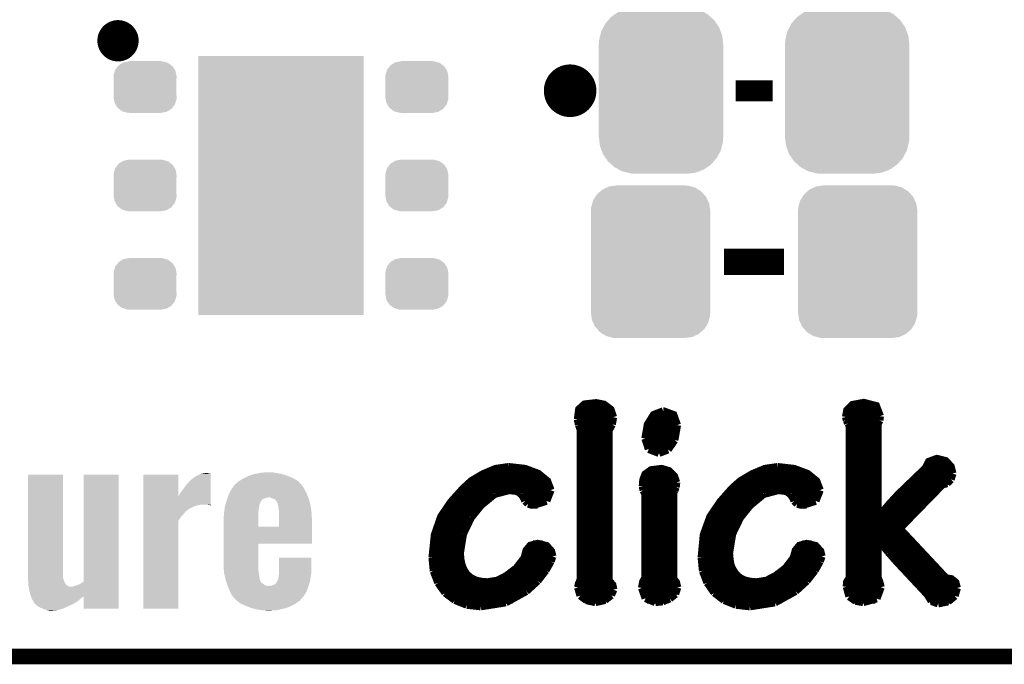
# Model space of a CAD drawing. Extents: x -0.05 to 0.95, y -0.15 to 0.98.
# Tile 5 of 30: x 0.35 to 0.73, y -0.15 to 0.09. Entities that reach past the tile are written whole.
import ezdxf

# ---------------------------------------------------------------- set-up
doc = ezdxf.new("R2010")
doc.units = 0
doc.layers.get('0').update_dxf_attribs({"linetype": 'CONTINUOUS'})
for name, color, linetype in [('GESTURE_CLICK_V102_GKO', 5, 'CONTINUOUS'), ('GESTURE_CLICK_V102_GTO', 14, 'CONTINUOUS'), ('GESTURE_CLICK_V102_GTS', 12, 'CONTINUOUS')]:
    doc.layers.add(name, color=color, linetype=linetype)

# ---------------------------------------------------------------- blocks, each defined once
blk = doc.blocks.new('CUSTOM_56')
for points in [[(-0.02042, 0.02561), (-0.01917, 0.02672), (0.02029, 0.02561), (0.01931, 0.02672)], [(-0.01917, 0.02672), (-0.01834, 0.02744), (0.01931, 0.02672), (0.01816, 0.02744)], [(-0.01834, 0.02744), (-0.01674, 0.02818), (0.01816, 0.02744), (0.01697, 0.02818)], [(-0.01674, 0.02818), (-0.01584, 0.0286), (0.01697, 0.02818), (0.01547, 0.0286)], [(-0.01584, 0.0286), (-0.01362, 0.02892), (0.01547, 0.0286), (0.01431, 0.02892)], [(-0.01362, 0.02892), (-0.0131, 0.029), (0.01431, 0.02892), (0.0131, 0.029)], [(-0.0222, 0.02214), (-0.02188, 0.02327), (0.0223, 0.02214), (0.02178, 0.02327)], [(-0.02188, 0.02327), (-0.02103, 0.02464), (0.02178, 0.02327), (0.02114, 0.02464)], [(-0.02103, 0.02464), (-0.02042, 0.02561), (0.02114, 0.02464), (0.02029, 0.02561)], [(-0.0227, 0.0194), (-0.02262, 0.02061), (0.0227, 0.0194), (0.02252, 0.02061)], [(-0.0227, -0.0194), (-0.0227, 0.0194), (0.0227, -0.0194), (0.0227, 0.0194)], [(-0.02262, 0.02061), (-0.0222, 0.02214), (0.02252, 0.02061), (0.0223, 0.02214)], [(-0.02252, -0.02061), (-0.0227, -0.0194), (0.02262, -0.02061), (0.0227, -0.0194)], [(-0.0223, -0.02214), (-0.02252, -0.02061), (0.0222, -0.02214), (0.02262, -0.02061)], [(-0.02178, -0.02327), (-0.0223, -0.02214), (0.02188, -0.02327), (0.0222, -0.02214)], [(-0.02114, -0.02464), (-0.02178, -0.02327), (0.02103, -0.02464), (0.02188, -0.02327)], [(-0.02029, -0.02561), (-0.02114, -0.02464), (0.02042, -0.02561), (0.02103, -0.02464)], [(-0.01931, -0.02672), (-0.02029, -0.02561), (0.01917, -0.02672), (0.02042, -0.02561)], [(-0.01816, -0.02744), (-0.01931, -0.02672), (0.01834, -0.02744), (0.01917, -0.02672)], [(-0.01697, -0.02818), (-0.01816, -0.02744), (0.01674, -0.02818), (0.01834, -0.02744)], [(-0.01547, -0.0286), (-0.01697, -0.02818), (0.01584, -0.0286), (0.01674, -0.02818)], [(-0.01431, -0.02892), (-0.01547, -0.0286), (0.01362, -0.02892), (0.01584, -0.0286)], [(-0.0131, -0.029), (-0.01431, -0.02892), (0.0131, -0.029), (0.01362, -0.02892)]]:
    blk.add_solid(points)
blk = doc.blocks.new('CUSTOM_58')
for points in [[(-0.01135, 0.00659), (-0.01036, 0.00787), (0.01126, 0.00659), (0.01047, 0.00787)], [(-0.01036, 0.00787), (-0.01003, 0.0083), (0.01047, 0.00787), (0.0099, 0.0083)], [(-0.01003, 0.0083), (-0.00858, 0.00917), (0.0099, 0.0083), (0.00874, 0.00917)], [(-0.00858, 0.00917), (-0.00818, 0.00942), (0.00874, 0.00917), (0.00789, 0.00942)], [(-0.00818, 0.00942), (-0.0062, 0.00977), (0.00789, 0.00942), (0.00666, 0.00977)], [(-0.0062, 0.00977), (-0.00605, 0.0098), (0.00666, 0.00977), (0.00605, 0.0098)], [(-0.00605, 0.0098), (-0.00605, 0.00985), (0.00605, 0.0098), (0.00605, 0.00985)], [(-0.012, 0.0039), (-0.01197, 0.00451), (0.012, 0.0039), (0.01189, 0.00451)], [(-0.01195, 0.00313), (-0.012, 0.0039), (0.01195, 0.00313), (0.012, 0.0039)], [(-0.01197, 0.00451), (-0.01152, 0.00603), (0.01189, 0.00451), (0.0116, 0.00603)], [(-0.01152, 0.00603), (-0.01135, 0.00659), (0.0116, 0.00603), (0.01126, 0.00659)], [(-0.01195, -0.00313), (-0.01195, 0.00313), (0.01195, -0.00313), (0.01195, 0.00313)], [(-0.012, -0.0039), (-0.01195, -0.00313), (0.012, -0.0039), (0.01195, -0.00313)], [(-0.01189, -0.00451), (-0.012, -0.0039), (0.01197, -0.00451), (0.012, -0.0039)], [(-0.0116, -0.00603), (-0.01189, -0.00451), (0.01152, -0.00603), (0.01197, -0.00451)], [(-0.01126, -0.00659), (-0.0116, -0.00603), (0.01135, -0.00659), (0.01152, -0.00603)], [(-0.01047, -0.00787), (-0.01126, -0.00659), (0.01036, -0.00787), (0.01135, -0.00659)], [(-0.0099, -0.0083), (-0.01047, -0.00787), (0.01003, -0.0083), (0.01036, -0.00787)], [(-0.00874, -0.00917), (-0.0099, -0.0083), (0.00858, -0.00917), (0.01003, -0.0083)], [(-0.00789, -0.00942), (-0.00874, -0.00917), (0.00818, -0.00942), (0.00858, -0.00917)], [(-0.00666, -0.00977), (-0.00789, -0.00942), (0.0062, -0.00977), (0.00818, -0.00942)], [(-0.00605, -0.0098), (-0.00666, -0.00977), (0.00605, -0.0098), (0.0062, -0.00977)], [(-0.00605, -0.00985), (-0.00605, -0.0098), (0.00605, -0.00985), (0.00605, -0.0098)]]:
    blk.add_solid(points)
blk = doc.blocks.new('RECTANGLE_46')
blk.add_solid([(0.0315, 0.0492), (0.0315, -0.0492), (-0.0315, 0.0492), (-0.0315, -0.0492)])
blk = doc.blocks.new('CUSTOM_60')
for points in [[(-0.01625, 0.02996), (-0.01451, 0.03062), (0.01604, 0.02996), (0.01479, 0.03062)], [(-0.01451, 0.03062), (-0.01315, 0.03114), (0.01479, 0.03062), (0.01274, 0.03114)], [(-0.01315, 0.03114), (-0.01076, 0.03144), (0.01274, 0.03114), (0.01157, 0.03144)], [(-0.01076, 0.03144), (-0.00985, 0.03155), (0.01157, 0.03144), (0.00985, 0.03155)], [(-0.02119, 0.02558), (-0.02007, 0.02685), (0.02107, 0.02558), (0.0202, 0.02685)], [(-0.02007, 0.02685), (-0.01898, 0.02807), (0.0202, 0.02685), (0.01884, 0.02807)], [(-0.01898, 0.02807), (-0.01755, 0.02906), (0.01884, 0.02807), (0.01772, 0.02906)], [(-0.01755, 0.02906), (-0.01625, 0.02996), (0.01772, 0.02906), (0.01604, 0.02996)], [(-0.02315, 0.021), (-0.02274, 0.02264), (0.02325, 0.021), (0.02263, 0.02264)], [(-0.02274, 0.02264), (-0.02197, 0.02411), (0.02263, 0.02264), (0.02208, 0.02411)], [(-0.02197, 0.02411), (-0.02119, 0.02558), (0.02208, 0.02411), (0.02107, 0.02558)], [(-0.02365, 0.0177), (-0.02354, 0.01942), (0.02365, 0.0177), (0.02344, 0.01942)], [(-0.02354, 0.01942), (-0.02315, 0.021), (0.02344, 0.01942), (0.02325, 0.021)], [(-0.0237, -0.0177), (-0.0237, 0.0177), (0.0237, -0.0177), (0.0237, 0.0177)], [(-0.02344, -0.01942), (-0.02365, -0.0177), (0.02354, -0.01942), (0.02365, -0.0177)], [(-0.02325, -0.021), (-0.02344, -0.01942), (0.02315, -0.021), (0.02354, -0.01942)], [(-0.02263, -0.02264), (-0.02325, -0.021), (0.02274, -0.02264), (0.02315, -0.021)], [(-0.02208, -0.02411), (-0.02263, -0.02264), (0.02197, -0.02411), (0.02274, -0.02264)], [(-0.02107, -0.02558), (-0.02208, -0.02411), (0.02119, -0.02558), (0.02197, -0.02411)], [(-0.0202, -0.02685), (-0.02107, -0.02558), (0.02007, -0.02685), (0.02119, -0.02558)], [(-0.01884, -0.02807), (-0.0202, -0.02685), (0.01898, -0.02807), (0.02007, -0.02685)], [(-0.01772, -0.02906), (-0.01884, -0.02807), (0.01755, -0.02906), (0.01898, -0.02807)], [(-0.01604, -0.02996), (-0.01772, -0.02906), (0.01625, -0.02996), (0.01755, -0.02906)], [(-0.01479, -0.03062), (-0.01604, -0.02996), (0.01451, -0.03062), (0.01625, -0.02996)], [(-0.01274, -0.03114), (-0.01479, -0.03062), (0.01315, -0.03114), (0.01451, -0.03062)], [(-0.01157, -0.03144), (-0.01274, -0.03114), (0.01076, -0.03144), (0.01315, -0.03114)], [(-0.00985, -0.03155), (-0.01157, -0.03144), (0.00985, -0.03155), (0.01076, -0.03144)]]:
    blk.add_solid(points)

msp = doc.modelspace()

# ---------------------------------------------------------------- linework, layer by layer
at = {"layer": 'GESTURE_CLICK_V102_GKO', "const_width": 0.006}
msp.add_lwpolyline([(-0.05, -0.15), (0.85, -0.15)], dxfattribs=at)
at = {"layer": 'GESTURE_CLICK_V102_GTO'}
for points, const_width in [([(0.3841, 0.084, 1), (0.3919, 0.084, 1)], 0.0079), ([(0.555, 0.065, 1), (0.565, 0.065, 1)], 0.01)]:
    msp.add_lwpolyline(points, format="xyb", close=True, dxfattribs=dict(at, const_width=const_width))
for points, const_width in [([(0.623, 0.065), (0.637, 0.065)], 0.008), ([(0.6186, 0), (0.6414, 0)], 0.01), ([(0.5629, -0.0599), (0.5634, -0.0561), (0.5655, -0.0542), (0.5699, -0.0537), (0.5729, -0.0543), (0.5754, -0.0562), (0.5764, -0.0591)], 0.003), ([(0.6649, -0.059), (0.6654, -0.0564), (0.6674, -0.0544), (0.6717, -0.0536), (0.6764, -0.0548), (0.6779, -0.0587)], 0.003), ([(0.5633, -0.0564), (0.5756, -0.0564)], 0.003), ([(0.5886, -0.0672), (0.5895, -0.0619), (0.5918, -0.0582), (0.5954, -0.0568)], 0.003), ([(0.5954, -0.0568), (0.5955, -0.0568), (0.5993, -0.0582), (0.6007, -0.0621)], 0.003), ([(0.6654, -0.0564), (0.6775, -0.0564)], 0.003), ([(0.5629, -0.0594), (0.5764, -0.0594)], 0.003), ([(0.5629, -0.0599), (0.5633, -0.062)], 0.003), ([(0.5759, -0.0618), (0.5764, -0.0591)], 0.003), ([(0.5907, -0.0594), (0.6002, -0.0594)], 0.003), ([(0.6649, -0.059), (0.6652, -0.0602)], 0.003), ([(0.665, -0.0594), (0.6778, -0.0594)], 0.003), ([(0.6652, -0.0602), (0.6657, -0.0614)], 0.003), ([(0.6657, -0.0614), (0.6663, -0.0622)], 0.003), ([(0.677, -0.0617), (0.6777, -0.0603)], 0.003), ([(0.6777, -0.0603), (0.6779, -0.0587)], 0.003), ([(0.5633, -0.062), (0.564, -0.0638)], 0.003), ([(0.5634, -0.0624), (0.5757, -0.0624)], 0.003), ([(0.564, -0.1208), (0.564, -0.0638)], 0.003), ([(0.5747, -0.0641), (0.5759, -0.0618)], 0.003), ([(0.5747, -0.1212), (0.5747, -0.0641)], 0.003), ([(0.5893, -0.0624), (0.6007, -0.0624)], 0.003), ([(0.5997, -0.0678), (0.6007, -0.0621)], 0.003), ([(0.6652, -0.1235), (0.6653, -0.1218), (0.6663, -0.1201), (0.6663, -0.0622)], 0.003), ([(0.6663, -0.0624), (0.677, -0.0624)], 0.003), ([(0.677, -0.0971), (0.677, -0.0617)], 0.003), ([(0.564, -0.0654), (0.5747, -0.0654)], 0.003), ([(0.564, -0.0684), (0.5747, -0.0684)], 0.003), ([(0.5886, -0.0672), (0.5899, -0.0712)], 0.003), ([(0.5887, -0.0654), (0.6004, -0.0654)], 0.003), ([(0.5887, -0.0684), (0.5994, -0.0684)], 0.003), ([(0.5972, -0.0714), (0.5997, -0.0678)], 0.003), ([(0.6663, -0.0654), (0.677, -0.0654)], 0.003), ([(0.6663, -0.0684), (0.677, -0.0684)], 0.003), ([(0.564, -0.0714), (0.5747, -0.0714)], 0.003), ([(0.5899, -0.0712), (0.5938, -0.0727)], 0.003), ([(0.5901, -0.0714), (0.5972, -0.0714)], 0.003), ([(0.5938, -0.0727), (0.5972, -0.0714)], 0.003), ([(0.6663, -0.0714), (0.677, -0.0714)], 0.003), ([(0.564, -0.0744), (0.5747, -0.0744)], 0.003), ([(0.6663, -0.0744), (0.677, -0.0744)], 0.003), ([(0.677, -0.0971), (0.6772, -0.0972), (0.6814, -0.0922), (0.6847, -0.0886), (0.6952, -0.0785), (0.6965, -0.076), (0.6995, -0.0749), (0.7028, -0.0757), (0.7048, -0.0778), (0.7055, -0.0805)], 0.003), ([(0.5076, -0.1124), (0.5085, -0.1038), (0.5109, -0.0969), (0.5147, -0.0913), (0.5194, -0.0861), (0.5225, -0.0833), (0.5269, -0.0807), (0.5317, -0.0787), (0.5365, -0.078)], 0.003), ([(0.5365, -0.078), (0.5367, -0.078), (0.5429, -0.0787), (0.5479, -0.0806), (0.5513, -0.0834), (0.5526, -0.0868)], 0.003), ([(0.564, -0.0774), (0.5747, -0.0774)], 0.003), ([(0.5876, -0.0853), (0.5878, -0.0829), (0.5886, -0.0808), (0.5908, -0.0792), (0.5948, -0.0787), (0.5975, -0.0795), (0.5996, -0.0815), (0.6004, -0.0839)], 0.003), ([(0.61, -0.1124), (0.6108, -0.1038), (0.6133, -0.0969), (0.6171, -0.0913), (0.6217, -0.0861), (0.6249, -0.0833), (0.6293, -0.0807), (0.6341, -0.0787), (0.6389, -0.078)], 0.003), ([(0.6389, -0.078), (0.639, -0.078), (0.6452, -0.0787), (0.6503, -0.0806), (0.6537, -0.0834), (0.655, -0.0868)], 0.003), ([(0.6663, -0.0774), (0.677, -0.0774)], 0.003), ([(0.6954, -0.0774), (0.7046, -0.0774)], 0.003), ([(0.5224, -0.0834), (0.5513, -0.0834)], 0.003), ([(0.5274, -0.0804), (0.5476, -0.0804)], 0.003), ([(0.564, -0.0804), (0.5747, -0.0804)], 0.003), ([(0.564, -0.0834), (0.5747, -0.0834)], 0.003), ([(0.5877, -0.0834), (0.6004, -0.0834)], 0.003), ([(0.5889, -0.0804), (0.5986, -0.0804)], 0.003), ([(0.6004, -0.084), (0.6004, -0.0839)], 0.003), ([(0.6248, -0.0834), (0.6537, -0.0834)], 0.003), ([(0.6298, -0.0804), (0.65, -0.0804)], 0.003), ([(0.6663, -0.0804), (0.677, -0.0804)], 0.003), ([(0.6663, -0.0834), (0.677, -0.0834)], 0.003), ([(0.6901, -0.0834), (0.7044, -0.0834)], 0.003), ([(0.6932, -0.0804), (0.7055, -0.0804)], 0.003), ([(0.7034, -0.0842), (0.7048, -0.0827)], 0.003), ([(0.7048, -0.0827), (0.7055, -0.0805)], 0.003), ([(0.5191, -0.0864), (0.5526, -0.0864)], 0.003), ([(0.5312, -0.0883), (0.5369, -0.0868)], 0.003), ([(0.5369, -0.0868), (0.5399, -0.0872)], 0.003), ([(0.5399, -0.0872), (0.5414, -0.0883)], 0.003), ([(0.551, -0.0909), (0.5526, -0.0868)], 0.003), ([(0.564, -0.0864), (0.5747, -0.0864)], 0.003), ([(0.5876, -0.0853), (0.5879, -0.0869)], 0.003), ([(0.5877, -0.0864), (0.6, -0.0864)], 0.003), ([(0.5879, -0.0869), (0.5886, -0.0883)], 0.003), ([(0.5993, -0.0878), (0.5997, -0.087)], 0.003), ([(0.5997, -0.087), (0.6002, -0.0857)], 0.003), ([(0.6002, -0.0857), (0.6004, -0.084)], 0.003), ([(0.6215, -0.0864), (0.6549, -0.0864)], 0.003), ([(0.6336, -0.0883), (0.6393, -0.0868)], 0.003), ([(0.6393, -0.0868), (0.6423, -0.0872)], 0.003), ([(0.6423, -0.0872), (0.6438, -0.0883)], 0.003), ([(0.6534, -0.0909), (0.655, -0.0868)], 0.003), ([(0.6663, -0.0864), (0.677, -0.0864)], 0.003), ([(0.6853, -0.1014), (0.7016, -0.0847)], 0.003), ([(0.687, -0.0864), (0.6999, -0.0864)], 0.003), ([(0.7016, -0.0847), (0.7034, -0.0842)], 0.003), ([(0.5163, -0.0894), (0.5295, -0.0894)], 0.003), ([(0.5261, -0.0925), (0.5312, -0.0883)], 0.003), ([(0.5414, -0.0883), (0.5423, -0.0895)], 0.003), ([(0.5422, -0.0894), (0.552, -0.0894)], 0.003), ([(0.5423, -0.0895), (0.5429, -0.0909)], 0.003), ([(0.5429, -0.0909), (0.544, -0.092)], 0.003), ([(0.5459, -0.0925), (0.551, -0.0909)], 0.003), ([(0.564, -0.0894), (0.5747, -0.0894)], 0.003), ([(0.5873, -0.124), (0.5878, -0.1215), (0.5886, -0.1201), (0.5886, -0.0883)], 0.003), ([(0.5886, -0.0894), (0.5993, -0.0894)], 0.003), ([(0.5993, -0.1206), (0.5993, -0.0878)], 0.003), ([(0.6187, -0.0894), (0.6319, -0.0894)], 0.003), ([(0.6285, -0.0925), (0.6336, -0.0883)], 0.003), ([(0.6438, -0.0883), (0.6447, -0.0895)], 0.003), ([(0.6446, -0.0894), (0.6544, -0.0894)], 0.003), ([(0.6447, -0.0895), (0.6453, -0.0909)], 0.003), ([(0.6453, -0.0909), (0.6464, -0.092)], 0.003), ([(0.6483, -0.0925), (0.6534, -0.0909)], 0.003), ([(0.6663, -0.0894), (0.677, -0.0894)], 0.003), ([(0.684, -0.0894), (0.697, -0.0894)], 0.003), ([(0.5138, -0.0924), (0.5262, -0.0924)], 0.003), ([(0.5223, -0.0972), (0.5261, -0.0925)], 0.003), ([(0.544, -0.092), (0.5459, -0.0925)], 0.003), ([(0.5448, -0.0924), (0.5476, -0.0924)], 0.003), ([(0.564, -0.0924), (0.5747, -0.0924)], 0.003), ([(0.5886, -0.0924), (0.5993, -0.0924)], 0.003), ([(0.6162, -0.0924), (0.6286, -0.0924)], 0.003), ([(0.6247, -0.0972), (0.6285, -0.0925)], 0.003), ([(0.6464, -0.092), (0.6483, -0.0925)], 0.003), ([(0.6472, -0.0924), (0.65, -0.0924)], 0.003), ([(0.6663, -0.0924), (0.677, -0.0924)], 0.003), ([(0.6813, -0.0924), (0.6941, -0.0924)], 0.003), ([(0.5102, -0.0984), (0.5216, -0.0984)], 0.003), ([(0.5118, -0.0954), (0.5236, -0.0954)], 0.003), ([(0.5193, -0.1034), (0.5223, -0.0972)], 0.003), ([(0.564, -0.0954), (0.5747, -0.0954)], 0.003), ([(0.564, -0.0984), (0.5747, -0.0984)], 0.003), ([(0.5886, -0.0954), (0.5993, -0.0954)], 0.003), ([(0.5886, -0.0984), (0.5993, -0.0984)], 0.003), ([(0.6126, -0.0984), (0.624, -0.0984)], 0.003), ([(0.6142, -0.0954), (0.626, -0.0954)], 0.003), ([(0.6217, -0.1034), (0.6247, -0.0972)], 0.003), ([(0.6663, -0.0954), (0.677, -0.0954)], 0.003), ([(0.6663, -0.0984), (0.6882, -0.0984)], 0.003), ([(0.6787, -0.0954), (0.6912, -0.0954)], 0.003), ([(0.5091, -0.1014), (0.5201, -0.1014)], 0.003), ([(0.564, -0.1014), (0.5747, -0.1014)], 0.003), ([(0.5886, -0.1014), (0.5993, -0.1014)], 0.003), ([(0.6115, -0.1014), (0.6225, -0.1014)], 0.003), ([(0.6663, -0.1014), (0.6853, -0.1014)], 0.003), ([(0.6853, -0.1014), (0.703, -0.1203), (0.705, -0.1206), (0.7066, -0.1219), (0.7072, -0.124)], 0.003), ([(0.5083, -0.1044), (0.519, -0.1044)], 0.003), ([(0.5181, -0.1107), (0.5193, -0.1034)], 0.003), ([(0.564, -0.1044), (0.5747, -0.1044)], 0.003), ([(0.5886, -0.1044), (0.5993, -0.1044)], 0.003), ([(0.6107, -0.1044), (0.6214, -0.1044)], 0.003), ([(0.6205, -0.1107), (0.6217, -0.1034)], 0.003), ([(0.6663, -0.1044), (0.6881, -0.1044)], 0.003), ([(0.677, -0.1057), (0.6772, -0.1056)], 0.003), ([(0.677, -0.1199), (0.677, -0.1057)], 0.003), ([(0.6772, -0.1056), (0.6812, -0.1105)], 0.003), ([(0.5078, -0.1074), (0.5183, -0.1074)], 0.003), ([(0.5181, -0.1107), (0.5183, -0.1132), (0.5188, -0.1154), (0.5196, -0.1173), (0.5207, -0.1189), (0.5222, -0.1202), (0.524, -0.1211), (0.5261, -0.1216), (0.5285, -0.1218), (0.5323, -0.1212), (0.5358, -0.1194), (0.5396, -0.1165), (0.5426, -0.1126), (0.5434, -0.1097), (0.5449, -0.1079), (0.5476, -0.1072), (0.551, -0.108), (0.5528, -0.11), (0.5533, -0.112)], 0.003), ([(0.5459, -0.1074), (0.5495, -0.1074)], 0.003), ([(0.564, -0.1074), (0.5747, -0.1074)], 0.003), ([(0.5886, -0.1074), (0.5993, -0.1074)], 0.003), ([(0.6102, -0.1074), (0.6207, -0.1074)], 0.003), ([(0.6205, -0.1107), (0.6207, -0.1132), (0.6211, -0.1154), (0.622, -0.1173), (0.6231, -0.1189), (0.6246, -0.1202), (0.6264, -0.1211), (0.6285, -0.1216), (0.6309, -0.1218), (0.6347, -0.1212), (0.6382, -0.1194), (0.642, -0.1165), (0.645, -0.1126), (0.6458, -0.1097), (0.6473, -0.1079), (0.65, -0.1072), (0.6534, -0.108), (0.6552, -0.11), (0.6557, -0.112)], 0.003), ([(0.6483, -0.1074), (0.6519, -0.1074)], 0.003), ([(0.6663, -0.1074), (0.677, -0.1074)], 0.003), ([(0.6786, -0.1074), (0.6909, -0.1074)], 0.003), ([(0.5076, -0.1104), (0.5181, -0.1104)], 0.003), ([(0.5076, -0.1124), (0.5081, -0.1176)], 0.003), ([(0.5076, -0.1134), (0.5183, -0.1134)], 0.003), ([(0.5421, -0.1134), (0.5528, -0.1134)], 0.003), ([(0.5432, -0.1104), (0.5529, -0.1104)], 0.003), ([(0.5526, -0.1139), (0.5533, -0.112)], 0.003), ([(0.564, -0.1104), (0.5747, -0.1104)], 0.003), ([(0.564, -0.1134), (0.5747, -0.1134)], 0.003), ([(0.5886, -0.1104), (0.5993, -0.1104)], 0.003), ([(0.5886, -0.1134), (0.5993, -0.1134)], 0.003), ([(0.61, -0.1104), (0.6205, -0.1104)], 0.003), ([(0.61, -0.1124), (0.6105, -0.1176)], 0.003), ([(0.61, -0.1134), (0.6207, -0.1134)], 0.003), ([(0.6445, -0.1134), (0.6552, -0.1134)], 0.003), ([(0.6456, -0.1104), (0.6553, -0.1104)], 0.003), ([(0.655, -0.1139), (0.6557, -0.112)], 0.003), ([(0.6663, -0.1104), (0.677, -0.1104)], 0.003), ([(0.6663, -0.1134), (0.677, -0.1134)], 0.003), ([(0.6811, -0.1104), (0.6937, -0.1104)], 0.003), ([(0.6812, -0.1105), (0.6842, -0.1139)], 0.003), ([(0.6837, -0.1134), (0.6965, -0.1134)], 0.003), ([(0.5079, -0.1164), (0.5191, -0.1164)], 0.003), ([(0.5081, -0.1176), (0.5098, -0.122)], 0.003), ([(0.5397, -0.1164), (0.5513, -0.1164)], 0.003), ([(0.5476, -0.1213), (0.5507, -0.1173)], 0.003), ([(0.5507, -0.1173), (0.5526, -0.1139)], 0.003), ([(0.564, -0.1164), (0.5747, -0.1164)], 0.003), ([(0.5886, -0.1164), (0.5993, -0.1164)], 0.003), ([(0.6103, -0.1164), (0.6215, -0.1164)], 0.003), ([(0.6105, -0.1176), (0.6122, -0.122)], 0.003), ([(0.6421, -0.1164), (0.6537, -0.1164)], 0.003), ([(0.65, -0.1213), (0.6531, -0.1173)], 0.003), ([(0.6531, -0.1173), (0.655, -0.1139)], 0.003), ([(0.6663, -0.1164), (0.677, -0.1164)], 0.003), ([(0.6842, -0.1139), (0.696, -0.1265)], 0.003), ([(0.6865, -0.1164), (0.6993, -0.1164)], 0.003), ([(0.5087, -0.1194), (0.5212, -0.1194)], 0.003), ([(0.5359, -0.1194), (0.5492, -0.1194)], 0.003), ([(0.5433, -0.1252), (0.5476, -0.1213)], 0.003), ([(0.563, -0.1238), (0.5633, -0.1223), (0.564, -0.1208)], 0.003), ([(0.564, -0.1194), (0.5747, -0.1194)], 0.003), ([(0.5747, -0.1212), (0.5761, -0.1228), (0.5765, -0.1246)], 0.003), ([(0.5886, -0.1194), (0.5993, -0.1194)], 0.003), ([(0.5993, -0.1206), (0.6003, -0.1218), (0.6008, -0.1238)], 0.003), ([(0.6111, -0.1194), (0.6236, -0.1194)], 0.003), ([(0.6383, -0.1194), (0.6516, -0.1194)], 0.003), ([(0.6457, -0.1252), (0.65, -0.1213)], 0.003), ([(0.6663, -0.1194), (0.677, -0.1194)], 0.003), ([(0.677, -0.1199), (0.6777, -0.1218), (0.6782, -0.1237)], 0.003), ([(0.6893, -0.1194), (0.7021, -0.1194)], 0.003), ([(0.5098, -0.122), (0.5125, -0.1258)], 0.003), ([(0.51, -0.1224), (0.5466, -0.1224)], 0.003), ([(0.563, -0.1238), (0.5639, -0.1269)], 0.003), ([(0.5633, -0.1224), (0.5758, -0.1224)], 0.003), ([(0.5756, -0.1267), (0.5765, -0.1246)], 0.003), ([(0.5873, -0.124), (0.5887, -0.1279)], 0.003), ([(0.5875, -0.1224), (0.6005, -0.1224)], 0.003), ([(0.6, -0.1263), (0.6008, -0.1238)], 0.003), ([(0.6122, -0.122), (0.6149, -0.1258)], 0.003), ([(0.6124, -0.1224), (0.649, -0.1224)], 0.003), ([(0.6652, -0.1224), (0.678, -0.1224)], 0.003), ([(0.6652, -0.1235), (0.6662, -0.1272)], 0.003), ([(0.6766, -0.128), (0.6782, -0.1237)], 0.003), ([(0.6921, -0.1224), (0.7068, -0.1224)], 0.003), ([(0.7063, -0.127), (0.7072, -0.124)], 0.003), ([(0.5122, -0.1254), (0.543, -0.1254)], 0.003), ([(0.5125, -0.1258), (0.5162, -0.1286)], 0.003), ([(0.5159, -0.1284), (0.5381, -0.1284)], 0.003), ([(0.5162, -0.1286), (0.5207, -0.1304)], 0.003), ([(0.5355, -0.1295), (0.5433, -0.1252)], 0.003), ([(0.5632, -0.1254), (0.5764, -0.1254)], 0.003), ([(0.5639, -0.1269), (0.5663, -0.1287)], 0.003), ([(0.5656, -0.1284), (0.5736, -0.1284)], 0.003), ([(0.5663, -0.1287), (0.5696, -0.1294)], 0.003), ([(0.5696, -0.1294), (0.5732, -0.1286)], 0.003), ([(0.5732, -0.1286), (0.5756, -0.1267)], 0.003), ([(0.5874, -0.1254), (0.6005, -0.1254)], 0.003), ([(0.5887, -0.1279), (0.5924, -0.1294)], 0.003), ([(0.5892, -0.1284), (0.5973, -0.1284)], 0.003), ([(0.5952, -0.1291), (0.5979, -0.128)], 0.003), ([(0.5979, -0.128), (0.6, -0.1263)], 0.003), ([(0.6146, -0.1254), (0.6454, -0.1254)], 0.003), ([(0.6149, -0.1258), (0.6186, -0.1286)], 0.003), ([(0.6183, -0.1284), (0.6405, -0.1284)], 0.003), ([(0.6186, -0.1286), (0.6231, -0.1304)], 0.003), ([(0.6379, -0.1295), (0.6457, -0.1252)], 0.003), ([(0.6654, -0.1254), (0.6781, -0.1254)], 0.003), ([(0.6662, -0.1272), (0.6686, -0.1289)], 0.003), ([(0.6674, -0.1284), (0.6761, -0.1284)], 0.003), ([(0.6715, -0.1294), (0.6766, -0.128)], 0.003), ([(0.6949, -0.1254), (0.707, -0.1254)], 0.003), ([(0.696, -0.1265), (0.6975, -0.129)], 0.003), ([(0.6969, -0.1284), (0.705, -0.1284)], 0.003), ([(0.7038, -0.1291), (0.7063, -0.127)], 0.003), ([(0.5207, -0.1304), (0.526, -0.131)], 0.003), ([(0.526, -0.131), (0.5355, -0.1295)], 0.003), ([(0.5924, -0.1294), (0.5952, -0.1291)], 0.003), ([(0.6231, -0.1304), (0.6284, -0.131)], 0.003), ([(0.6284, -0.131), (0.6379, -0.1295)], 0.003), ([(0.6686, -0.1289), (0.6715, -0.1294)], 0.003), ([(0.6975, -0.129), (0.7, -0.1299)], 0.003), ([(0.7, -0.1299), (0.7038, -0.1291)], 0.003)]:
    msp.add_lwpolyline(points, dxfattribs=dict(at, const_width=const_width))
for points in [[(0.3538, -0.12), (0.3538, -0.0809), (0.3671, -0.12), (0.3671, -0.0809)], [(0.3538, -0.0809), (0.3538, -0.0809), (0.3671, -0.0809), (0.3538, -0.0809)], [(0.375, -0.1215), (0.375, -0.0809), (0.3883, -0.1215), (0.3883, -0.0809)], [(0.375, -0.0809), (0.375, -0.0809), (0.3883, -0.0809), (0.375, -0.0809)], [(0.3976, -0.0891), (0.3976, -0.0809), (0.411, -0.0891), (0.411, -0.0809)], [(0.3976, -0.0809), (0.3976, -0.0809), (0.411, -0.0809), (0.3976, -0.0809)], [(0.4155, -0.0831), (0.4173, -0.0817), (0.4233, -0.0831), (0.4233, -0.0817)], [(0.4173, -0.0817), (0.4193, -0.0807), (0.4233, -0.0817), (0.4233, -0.0807)], [(0.4193, -0.0807), (0.4198, -0.0806), (0.4233, -0.0807), (0.4233, -0.0806)], [(0.4198, -0.0806), (0.4203, -0.0805), (0.4233, -0.0806), (0.4225, -0.0805)], [(0.4203, -0.0805), (0.4214, -0.0803), (0.4225, -0.0805), (0.4219, -0.0803)], [(0.4214, -0.0803), (0.4214, -0.0803), (0.4219, -0.0803), (0.4214, -0.0803)], [(0.43447, -0.0831), (0.4358, -0.0823), (0.4561, -0.0831), (0.45465, -0.0823)], [(0.4358, -0.0823), (0.4364, -0.082), (0.45465, -0.0823), (0.4541, -0.082)], [(0.4364, -0.082), (0.4376, -0.0814), (0.4541, -0.082), (0.45253, -0.0814)], [(0.4376, -0.0814), (0.4382, -0.0812), (0.45253, -0.0814), (0.452, -0.0812)], [(0.4382, -0.0812), (0.4397, -0.0807), (0.452, -0.0812), (0.45042, -0.0807)], [(0.4397, -0.0807), (0.44022, -0.0806), (0.45042, -0.0807), (0.4501, -0.0806)], [(0.44022, -0.0806), (0.44178, -0.0803), (0.4501, -0.0806), (0.4482, -0.0803)], [(0.44178, -0.0803), (0.4423, -0.0802), (0.4482, -0.0803), (0.44767, -0.0802)], [(0.4423, -0.0802), (0.4452, -0.08), (0.44767, -0.0802), (0.4466, -0.08)], [(0.4128, -0.0864), (0.414, -0.0848), (0.4233, -0.0864), (0.4233, -0.0848)], [(0.414, -0.0848), (0.4155, -0.0831), (0.4233, -0.0848), (0.4233, -0.0831)], [(0.4311, -0.0866), (0.43187, -0.0855), (0.459, -0.0866), (0.4584, -0.0855)], [(0.43187, -0.0855), (0.43229, -0.0849), (0.4584, -0.0855), (0.4579, -0.0849)], [(0.43229, -0.0849), (0.4325, -0.0846), (0.4579, -0.0849), (0.4577, -0.0846)], [(0.4325, -0.0846), (0.4328, -0.0845), (0.4577, -0.0846), (0.45759, -0.0845)], [(0.4328, -0.0845), (0.4333, -0.0839), (0.45759, -0.0845), (0.45695, -0.0839)], [(0.4333, -0.0839), (0.4343, -0.0832), (0.45695, -0.0839), (0.45621, -0.0832)], [(0.4343, -0.0832), (0.43447, -0.0831), (0.45621, -0.0832), (0.4561, -0.0831)], [(0.3976, -0.0923), (0.3976, -0.0891), (0.4233, -0.0923), (0.4233, -0.0891)], [(0.411, -0.0891), (0.4112, -0.0888), (0.4233, -0.0891), (0.4233, -0.0888)], [(0.4112, -0.0888), (0.4114, -0.0884), (0.4233, -0.0888), (0.4233, -0.0884)], [(0.4114, -0.0884), (0.4118, -0.0878), (0.4233, -0.0884), (0.4233, -0.0878)], [(0.4118, -0.0878), (0.4128, -0.0864), (0.4233, -0.0878), (0.4233, -0.0864)], [(0.42949, -0.0903), (0.42965, -0.0898), (0.443, -0.0903), (0.4441, -0.0898)], [(0.42965, -0.0898), (0.42971, -0.0896), (0.4441, -0.0898), (0.445, -0.0896)], [(0.42971, -0.0896), (0.43, -0.0887), (0.46038, -0.0896), (0.46003, -0.0887)], [(0.43, -0.0887), (0.43031, -0.0881), (0.46003, -0.0887), (0.4598, -0.0881)], [(0.43031, -0.0881), (0.4311, -0.0866), (0.4598, -0.0881), (0.459, -0.0866)], [(0.4466, -0.0899), (0.4459, -0.0896), (0.4605, -0.0899), (0.46038, -0.0896)], [(0.3976, -0.0924), (0.3976, -0.0923), (0.4193, -0.0924), (0.4198, -0.0923)], [(0.3976, -0.0925), (0.3976, -0.0924), (0.4186, -0.0925), (0.4193, -0.0924)], [(0.3976, -0.093), (0.3976, -0.0925), (0.4169, -0.093), (0.4186, -0.0925)], [(0.3976, -0.0939), (0.3976, -0.093), (0.4151, -0.0939), (0.4169, -0.093)], [(0.4223, -0.0924), (0.4214, -0.0923), (0.4233, -0.0924), (0.4233, -0.0923)], [(0.423, -0.0925), (0.4223, -0.0924), (0.4233, -0.0925), (0.4233, -0.0924)], [(0.4232, -0.0927), (0.423, -0.0925), (0.4233, -0.0927), (0.4233, -0.0925)], [(0.42851, -0.0942), (0.42864, -0.0934), (0.4415, -0.0942), (0.4416, -0.0934)], [(0.42864, -0.0934), (0.4287, -0.093), (0.4416, -0.0934), (0.44169, -0.093)], [(0.4287, -0.093), (0.42884, -0.0925), (0.44169, -0.093), (0.4418, -0.0925)], [(0.42884, -0.0925), (0.42899, -0.092), (0.4418, -0.0925), (0.4419, -0.092)], [(0.42899, -0.092), (0.4291, -0.0916), (0.4419, -0.092), (0.4421, -0.0916)], [(0.4291, -0.0916), (0.42919, -0.0913), (0.4421, -0.0916), (0.4422, -0.0913)], [(0.42919, -0.0913), (0.4293, -0.0909), (0.4422, -0.0913), (0.44247, -0.0909)], [(0.4293, -0.0909), (0.42936, -0.0907), (0.44247, -0.0909), (0.4426, -0.0907)], [(0.42936, -0.0907), (0.42949, -0.0903), (0.4426, -0.0907), (0.443, -0.0903)], [(0.4476, -0.0903), (0.4466, -0.0899), (0.46062, -0.0903), (0.4605, -0.0899)], [(0.4483, -0.091), (0.4476, -0.0903), (0.46082, -0.091), (0.46062, -0.0903)], [(0.4483, -0.0911), (0.4483, -0.091), (0.46085, -0.0911), (0.46082, -0.091)], [(0.4486, -0.0917), (0.4483, -0.0911), (0.46103, -0.0917), (0.46085, -0.0911)], [(0.44886, -0.0923), (0.4486, -0.0917), (0.4612, -0.0923), (0.46103, -0.0917)], [(0.4489, -0.0924), (0.44886, -0.0923), (0.46121, -0.0924), (0.4612, -0.0923)], [(0.4491, -0.0941), (0.4489, -0.0924), (0.46147, -0.0941), (0.46121, -0.0924)], [(0.3976, -0.0942), (0.3976, -0.0939), (0.4147, -0.0942), (0.415, -0.0939)], [(0.3976, -0.0939), (0.3976, -0.0939), (0.415, -0.0939), (0.4151, -0.0939)], [(0.3976, -0.0945), (0.3976, -0.0942), (0.4143, -0.0945), (0.4147, -0.0942)], [(0.3976, -0.095), (0.3976, -0.0945), (0.4137, -0.095), (0.4143, -0.0945)], [(0.3976, -0.0956), (0.3976, -0.095), (0.4132, -0.0956), (0.4137, -0.095)], [(0.3976, -0.0964), (0.3976, -0.0956), (0.4125, -0.0964), (0.4132, -0.0956)], [(0.3976, -0.0973), (0.3976, -0.0964), (0.4117, -0.0973), (0.4125, -0.0964)], [(0.3976, -0.0984), (0.3976, -0.0973), (0.411, -0.0984), (0.4117, -0.0973)], [(0.4282, -0.097), (0.4283, -0.0964), (0.4414, -0.097), (0.4414, -0.0964)], [(0.4282, -0.1007), (0.4282, -0.097), (0.4414, -0.1007), (0.4414, -0.097)], [(0.4283, -0.0964), (0.42836, -0.0955), (0.4414, -0.0964), (0.4414, -0.0955)], [(0.42836, -0.0955), (0.4284, -0.0949), (0.4414, -0.0955), (0.44145, -0.0949)], [(0.4284, -0.0949), (0.42851, -0.0942), (0.44145, -0.0949), (0.4415, -0.0942)], [(0.4493, -0.0948), (0.4491, -0.0941), (0.46157, -0.0948), (0.46147, -0.0941)], [(0.4493, -0.095), (0.4493, -0.0948), (0.4616, -0.095), (0.46157, -0.0948)], [(0.4493, -0.0982), (0.4493, -0.095), (0.4618, -0.0982), (0.4616, -0.095)], [(0.3976, -0.1318), (0.3976, -0.0984), (0.411, -0.1318), (0.411, -0.0984)], [(0.4282, -0.1071), (0.4282, -0.1007), (0.4618, -0.1071), (0.4618, -0.1007)], [(0.4282, -0.1007), (0.4282, -0.1007), (0.4493, -0.1007), (0.4414, -0.1007)], [(0.4493, -0.1007), (0.4493, -0.0982), (0.4618, -0.1007), (0.4618, -0.0982)], [(0.4282, -0.115), (0.4282, -0.1071), (0.4414, -0.115), (0.4414, -0.1071)], [(0.4282, -0.1071), (0.4282, -0.1071), (0.4414, -0.1071), (0.4618, -0.1071)], [(0.42826, -0.117), (0.4282, -0.115), (0.4414, -0.117), (0.4414, -0.115)], [(0.4493, -0.1182), (0.4493, -0.1125), (0.4616, -0.1182), (0.4616, -0.1125)], [(0.4493, -0.1125), (0.4493, -0.1125), (0.4616, -0.1125), (0.4493, -0.1125)], [(0.42829, -0.1178), (0.42826, -0.117), (0.4415, -0.1178), (0.4414, -0.117)], [(0.4283, -0.1181), (0.42829, -0.1178), (0.44155, -0.1181), (0.4415, -0.1178)], [(0.42867, -0.1197), (0.4283, -0.1181), (0.4418, -0.1197), (0.44155, -0.1181)], [(0.42888, -0.1206), (0.42867, -0.1197), (0.4419, -0.1206), (0.4418, -0.1197)], [(0.449, -0.1203), (0.44909, -0.1196), (0.46122, -0.1203), (0.4613, -0.1196)], [(0.44909, -0.1196), (0.4491, -0.1195), (0.4613, -0.1196), (0.46132, -0.1195)], [(0.4491, -0.1195), (0.4493, -0.1186), (0.46132, -0.1195), (0.46151, -0.1186)], [(0.4493, -0.1186), (0.4493, -0.1182), (0.46151, -0.1186), (0.4616, -0.1182)], [(0.3538, -0.1206), (0.3538, -0.12), (0.3672, -0.1206), (0.3671, -0.12)], [(0.3538, -0.1211), (0.3538, -0.1206), (0.36739, -0.1211), (0.3672, -0.1206)], [(0.35382, -0.1214), (0.3538, -0.1211), (0.3675, -0.1214), (0.36739, -0.1211)], [(0.35386, -0.1221), (0.35382, -0.1214), (0.3678, -0.1221), (0.3675, -0.1214)], [(0.35389, -0.1228), (0.35386, -0.1221), (0.3683, -0.1228), (0.3678, -0.1221)], [(0.3539, -0.1229), (0.35389, -0.1228), (0.36845, -0.1229), (0.3683, -0.1228)], [(0.35399, -0.1234), (0.3539, -0.1229), (0.3692, -0.1234), (0.36845, -0.1229)], [(0.35401, -0.1235), (0.35399, -0.1234), (0.3702, -0.1235), (0.3692, -0.1234)], [(0.3542, -0.1246), (0.35401, -0.1235), (0.3883, -0.1246), (0.3883, -0.1235)], [(0.3706, -0.1235), (0.371, -0.1234), (0.3883, -0.1235), (0.3883, -0.1234)], [(0.371, -0.1234), (0.3715, -0.1232), (0.3883, -0.1234), (0.3883, -0.1232)], [(0.3715, -0.1232), (0.3731, -0.1227), (0.3883, -0.1232), (0.3883, -0.1227)], [(0.3731, -0.1227), (0.374, -0.1222), (0.3883, -0.1227), (0.3883, -0.1222)], [(0.374, -0.1222), (0.375, -0.1215), (0.3883, -0.1222), (0.3883, -0.1215)], [(0.4289, -0.1207), (0.42888, -0.1206), (0.44194, -0.1207), (0.4419, -0.1206)], [(0.42912, -0.1214), (0.4289, -0.1207), (0.4422, -0.1214), (0.44194, -0.1207)], [(0.42915, -0.1215), (0.42912, -0.1214), (0.4422, -0.1215), (0.4422, -0.1214)], [(0.42922, -0.1217), (0.42915, -0.1215), (0.4423, -0.1217), (0.4422, -0.1215)], [(0.42938, -0.1222), (0.42922, -0.1217), (0.4429, -0.1222), (0.4423, -0.1217)], [(0.4296, -0.1229), (0.42938, -0.1222), (0.4439, -0.1229), (0.4429, -0.1222)], [(0.42968, -0.1231), (0.4296, -0.1229), (0.4444, -0.1231), (0.4439, -0.1229)], [(0.42972, -0.1232), (0.42968, -0.1231), (0.4452, -0.1232), (0.4444, -0.1231)], [(0.4304, -0.1249), (0.42972, -0.1232), (0.45991, -0.1249), (0.4605, -0.1232)], [(0.4455, -0.1232), (0.4464, -0.1231), (0.4605, -0.1232), (0.46053, -0.1231)], [(0.4464, -0.1231), (0.4475, -0.1227), (0.46053, -0.1231), (0.46066, -0.1227)], [(0.4475, -0.1227), (0.4483, -0.122), (0.46066, -0.1227), (0.46088, -0.122)], [(0.4483, -0.122), (0.4484, -0.1217), (0.46088, -0.122), (0.46097, -0.1217)], [(0.4484, -0.1217), (0.4486, -0.1214), (0.46097, -0.1217), (0.46107, -0.1214)], [(0.4486, -0.1214), (0.44866, -0.1213), (0.46107, -0.1214), (0.4611, -0.1213)], [(0.44866, -0.1213), (0.4489, -0.1209), (0.4611, -0.1213), (0.46115, -0.1209)], [(0.4489, -0.1209), (0.449, -0.1203), (0.46115, -0.1209), (0.46122, -0.1203)], [(0.3545, -0.126), (0.3542, -0.1246), (0.3883, -0.126), (0.3883, -0.1246)], [(0.35487, -0.1271), (0.3545, -0.126), (0.3883, -0.1271), (0.3883, -0.126)], [(0.3549, -0.1272), (0.35487, -0.1271), (0.3749, -0.1272), (0.375, -0.1271)], [(0.35498, -0.1274), (0.3549, -0.1272), (0.3747, -0.1274), (0.3749, -0.1272)], [(0.375, -0.1318), (0.375, -0.1271), (0.3883, -0.1318), (0.3883, -0.1271)], [(0.43055, -0.1252), (0.4304, -0.1249), (0.4598, -0.1252), (0.45991, -0.1249)], [(0.4311, -0.1263), (0.43055, -0.1252), (0.45913, -0.1263), (0.4598, -0.1252)], [(0.43155, -0.127), (0.4311, -0.1263), (0.4587, -0.127), (0.45913, -0.1263)], [(0.4318, -0.1274), (0.43155, -0.127), (0.45835, -0.1274), (0.4587, -0.127)], [(0.35518, -0.1279), (0.35498, -0.1274), (0.3739, -0.1279), (0.3747, -0.1274)], [(0.3553, -0.1282), (0.35518, -0.1279), (0.37357, -0.1282), (0.3739, -0.1279)], [(0.3557, -0.1289), (0.3553, -0.1282), (0.3728, -0.1289), (0.37357, -0.1282)], [(0.356, -0.1295), (0.3557, -0.1289), (0.3719, -0.1295), (0.3728, -0.1289)], [(0.35636, -0.1299), (0.356, -0.1295), (0.3713, -0.1299), (0.3719, -0.1295)], [(0.357, -0.1306), (0.35636, -0.1299), (0.36974, -0.1306), (0.3713, -0.1299)], [(0.35731, -0.1308), (0.357, -0.1306), (0.3693, -0.1308), (0.36974, -0.1306)], [(0.3581, -0.1313), (0.35731, -0.1308), (0.36825, -0.1313), (0.3693, -0.1308)], [(0.4323, -0.1279), (0.4318, -0.1274), (0.45791, -0.1279), (0.45835, -0.1274)], [(0.4325, -0.1282), (0.4323, -0.1279), (0.45765, -0.1282), (0.45791, -0.1279)], [(0.43298, -0.1286), (0.4325, -0.1282), (0.4573, -0.1286), (0.45765, -0.1282)], [(0.43322, -0.1288), (0.43298, -0.1286), (0.4572, -0.1288), (0.4573, -0.1286)], [(0.4337, -0.1292), (0.43322, -0.1288), (0.4565, -0.1292), (0.4572, -0.1288)], [(0.4343, -0.1297), (0.4337, -0.1292), (0.45593, -0.1297), (0.4565, -0.1292)], [(0.43472, -0.1299), (0.4343, -0.1297), (0.4557, -0.1299), (0.45593, -0.1297)], [(0.43619, -0.1306), (0.43472, -0.1299), (0.4543, -0.1306), (0.4557, -0.1299)], [(0.4364, -0.1307), (0.43619, -0.1306), (0.45409, -0.1307), (0.4543, -0.1306)], [(0.43815, -0.1314), (0.4364, -0.1307), (0.4526, -0.1314), (0.45409, -0.1307)], [(0.3592, -0.1318), (0.3581, -0.1313), (0.3672, -0.1318), (0.36825, -0.1313)], [(0.3603, -0.1322), (0.3592, -0.1318), (0.36573, -0.1322), (0.3672, -0.1318)], [(0.36097, -0.1324), (0.3603, -0.1322), (0.365, -0.1324), (0.36573, -0.1322)], [(0.3613, -0.1325), (0.36097, -0.1324), (0.3639, -0.1325), (0.365, -0.1324)], [(0.3621, -0.1326), (0.3613, -0.1325), (0.3628, -0.1326), (0.3639, -0.1325)], [(0.4384, -0.1315), (0.43815, -0.1314), (0.45225, -0.1315), (0.4526, -0.1314)], [(0.44015, -0.132), (0.4384, -0.1315), (0.4505, -0.132), (0.45225, -0.1315)], [(0.4405, -0.1321), (0.44015, -0.132), (0.45, -0.1321), (0.4505, -0.132)], [(0.4423, -0.1324), (0.4405, -0.1321), (0.4485, -0.1324), (0.45, -0.1321)], [(0.4439, -0.1325), (0.4423, -0.1324), (0.448, -0.1325), (0.4485, -0.1324)], [(0.4444, -0.1326), (0.4439, -0.1325), (0.4452, -0.1326), (0.448, -0.1325)]]:
    msp.add_solid(points, dxfattribs=at)

# ---------------------------------------------------------------- block references
at = {"layer": 'GESTURE_CLICK_V102_GTS'}
for name, p in [('CUSTOM_60', (0.5946, 0.065)), ('CUSTOM_60', (0.6654, 0.065)), ('CUSTOM_58', (0.3983, 0.0664)), ('RECTANGLE_46', (0.45, 0.029)), ('CUSTOM_58', (0.5017, 0.0664)), ('CUSTOM_58', (0.3983, 0.029)), ('CUSTOM_58', (0.5017, 0.029)), ('CUSTOM_56', (0.5906, 0)), ('CUSTOM_56', (0.6694, 0)), ('CUSTOM_58', (0.3983, -0.0084)), ('CUSTOM_58', (0.5017, -0.0084))]:
    msp.add_blockref(name, p, dxfattribs=at)

doc.saveas('drawing.dxf')
